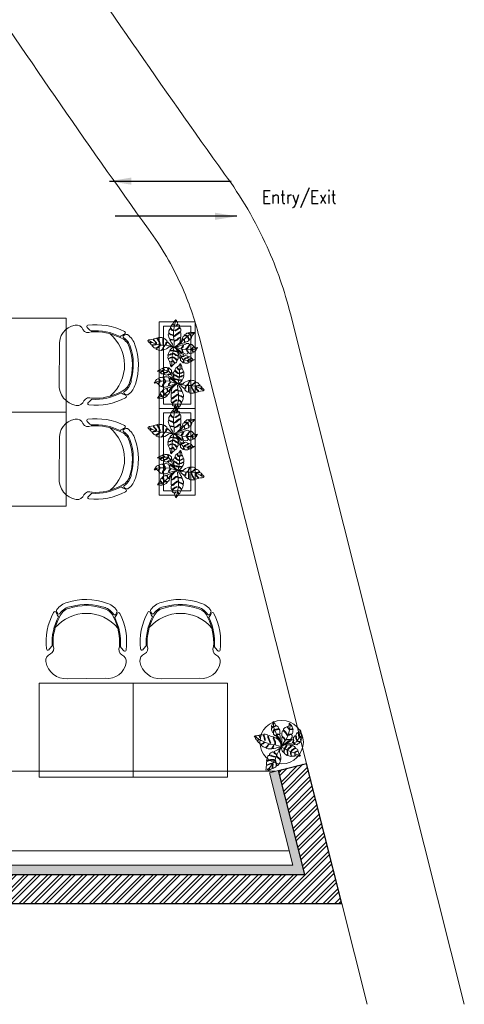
# Model space of a CAD drawing. Header units: millimetres. Extents: x 256680 to 410391, y -77299 to -22623.
# Tile 177 of 202: x 375391 to 378464, y -34256 to -27449. Entities that reach past the tile are written whole.
import ezdxf

# ---------------------------------------------------------------- set-up
doc = ezdxf.new("R2010")
doc.units = ezdxf.units.MM
doc.header["$LTSCALE"] = 2.5
for name, color, linetype, lineweight in [('ELEVATION 1', 143, 'Continuous', 18), ('ELEVATION 3', 23, 'Continuous', 13), ('FURNITURES', 30, 'Continuous', 15), ('HATCH LIGHT', 250, 'Continuous', 0), ('HATCH MEDIUM', 251, 'Continuous', 5), ('ROOM TEXT', 7, 'Continuous', 5), ('TREES', 55, 'Continuous', 5), ('WALL', 132, 'Continuous', 25)]:
    doc.layers.add(name, color=color, linetype=linetype, lineweight=lineweight)
doc.styles.add('MTEXT', font='romans.shx', dxfattribs={"width": 0.85})
doc.styles.get("Standard").update_dxf_attribs({"font": 'GOTHIC.TTF'})
doc.dimstyles.new('AJKD_30', dxfattribs={"dimscale": 30, "dimtxt": 2, "dimasz": 1, "dimexe": 0.8, "dimexo": 0.8, "dimgap": 0.5, "dimtad": 1, "dimdec": 0, "dimzin": 0, "dimdsep": 46, "dimtxsty": 'Standard', "dimblk": 'ARCHTICK', "dimcen": 0.125, "dimclrd": 251, "dimclre": 251, "dimclrt": 42, "dimadec": 0, "dimazin": 0, "dimtfac": 1, "dimtdec": 0, "dimtix": 1, "dimtmove": 0, "dimatfit": 3, "dimfxl": 1, "dimtolj": 1, "dimtzin": 0, "dimarcsym": 1})

# ---------------------------------------------------------------- blocks, each defined once
blk = doc.blocks.new('04P-CH~1')
blk.add_line((-0.6031, 0.6002), (-0.3259, 0.597))
for centre, radius, start, end in [((-0.6123, 0.4516), 0.1489, 86.45826, 170.84441), ((-0.3081, 0.4618), 0.1363, 9.13239, 97.50787), ((-0.7092, 0.4672), 0.0508, 170.84441, 251.00231), ((-0.2234, 0.474), 0.0508, 290.59406, 10.75195), ((-0.3026, 0.3344), 0.456, 173.92961, 208.62433), ((-0.7462, 0.3807), 0.01, 46.56635, 168.96112), ((-0.9103, 0.2073), 0.2488, 38.01323, 46.56635), ((-0.7491, 0.3792), 0.0464, 334.70337, 59.67207), ((-0.3125, 0.3391), 0.4025, 176.94568, 208.36885), ((-0.6165, 0.3348), 0.3954, 333.0732, 4.54266), ((-0.6164, 0.3348), 0.4025, 333.22752, 4.65068), ((-0.181, 0.3871), 0.0464, 121.92429, 206.89299), ((-0.6261, 0.3299), 0.456, 332.97204, 7.66676), ((-0.0151, 0.2198), 0.2488, 135.03001, 143.58313), ((-0.184, 0.3885), 0.01, 12.63524, 135.03001), ((-0.3123, 0.339), 0.3954, 177.0537, 208.52316), ((-0.465, 0.421), 0.2985, 220.6848, 320.38834), ((-0.5509, 0.0634), 0.1433, 143.88699, 158.53261), ((-0.5651, 0.1825), 0.1, 198.86575, 254.77146), ((-0.3595, 0.1854), 0.1, 286.8249, 342.73061), ((-0.3704, 0.0659), 0.1433, 23.06375, 37.70938), ((-0.6935, 0.1195), 0.01, 200.82595, 338.53261), ((-0.6722, 0.1012), 0.01, 162.69848, 217.18732), ((-0.5509, 0.0634), 0.1371, 154.57208, 162.69848), ((-0.5651, 0.1825), 0.1445, 217.18732, 254.77146), ((-0.6657, 0.118), 0.01, 32.6756, 154.57208), ((-0.5651, 0.1825), 0.1095, 212.6756, 265.19021), ((-0.4661, 0.4573), 0.3918, 251.35616, 290.2402), ((-0.5751, 0.0635), 0.01, 75.17077, 85.19021), ((-0.4624, 0.4792), 0.4208, 254.83048, 288.66311), ((-0.3595, 0.1854), 0.1095, 286.8249, 328.92077), ((-0.3595, 0.1854), 0.1445, 286.8249, 324.40904), ((-0.2571, 0.1237), 0.01, 27.02428, 148.92077), ((-0.3704, 0.0659), 0.1371, 18.89788, 27.02428), ((-0.2501, 0.1071), 0.01, 324.40904, 18.89788), ((-0.2294, 0.126), 0.01, 203.06375, 340.77041), ((-0.4661, 0.456), 0.435, 251.64897, 289.94739)]:
    blk.add_arc(centre, radius, start, end)
blk = doc.blocks.new('Table chair 1')
at = {"layer": 'FURNITURES'}
blk.add_lwpolyline([(-325, 325), (-325, -325), (325, -325), (325, 325)], close=True, dxfattribs=at)
at = {"layer": 'FURNITURES', "xscale": 946.5666576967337, "yscale": 946.5666576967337, "zscale": 946.5666576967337, "rotation": 180}
blk.add_blockref('04P-CH~1', (-439.7, 845.5), dxfattribs=at)
at = {"layer": 'FURNITURES', "xscale": -946.5666576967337, "yscale": 946.5666576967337, "zscale": 946.5666576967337}
blk.add_blockref('04P-CH~1', (-439.7, -850), dxfattribs=at)
blk = doc.blocks.new('BİTKİ')
for p, q in [((10473, 11263.8), (10478.4, 11267.5)), ((10478.4, 11267.5), (10482.5, 11270.6)), ((10455.8, 11251.4), (10459.5, 11253.9)), ((10459.5, 11253.9), (10465.7, 11257.6)), ((10465.7, 11257.6), (10469.1, 11260.2)), ((10469.1, 11260.2), (10473, 11263.8))]:
    blk.add_line(p, q)
for points in [[(10446.9, 11291.8), (10449.4, 11291), (10451.7, 11290.2), (10455.1, 11288.9), (10456.3, 11288.4), (10456.6, 11285.7), (10456.3, 11284.3), (10456.8, 11283.6), (10457.2, 11284.3), (10457.6, 11285.7), (10457.4, 11287.1), (10458, 11287.9), (10459.5, 11287.3), (10460.5, 11286), (10462.9, 11283.4), (10462.7, 11282.2), (10461.7, 11280.3), (10460.4, 11278.9), (10460.4, 11278.2), (10461.1, 11278.7), (10463, 11280.4), (10464, 11281.6), (10464.4, 11280.9), (10464.5, 11279.4), (10464.6, 11277.2), (10464.8, 11274.9), (10463.1, 11273.3), (10460.9, 11272.5), (10459.8, 11271.4), (10460.8, 11271.7), (10462.2, 11272.4), (10462.9, 11271.9), (10462.4, 11270.8), (10460.3, 11267.2), (10456.6, 11261.4), (10454.6, 11258.4), (10454.8, 11262.8), (10455, 11267.7), (10453.7, 11271.9), (10455.1, 11273.6), (10456.8, 11272.9), (10458.3, 11270.6), (10458.8, 11270.8), (10458, 11272.7), (10456.4, 11274.2), (10454.5, 11274.5), (10453, 11275.1), (10451.9, 11277), (10451, 11279.2), (10452.8, 11280.1), (10455.4, 11278.7), (10458.4, 11277.8), (10459.5, 11278.1), (10457.6, 11278.9), (10455.4, 11279.7), (10453.7, 11280.8), (10451.9, 11281), (10450.4, 11281), (10449.4, 11282.8), (10448.8, 11284.7), (10448.5, 11285.9), (10450.5, 11285.8), (10453.4, 11284.2), (10455.2, 11283.9), (10454.3, 11284.8), (10451.4, 11286.2), (10450.1, 11286.7), (10448.5, 11286.9), (10449.2, 11288.6), (10449.5, 11289.4)], [(10483.2, 11271.2), (10483.1, 11270.1), (10482.9, 11269.1), (10481.8, 11267.7), (10480.6, 11266), (10479.7, 11264.6), (10478.6, 11264.2), (10477.5, 11264.8), (10476, 11265.4), (10475.5, 11265), (10476.7, 11264.6), (10478, 11263.9), (10478.8, 11263.1), (10478.8, 11262.4), (10478.2, 11261.2), (10477.7, 11260), (10477.2, 11259.1), (10475.7, 11258.6), (10473.7, 11259.6), (10472, 11260.4), (10470.6, 11261.1), (10470.4, 11260.3), (10472.5, 11259.3), (10474.6, 11258.5), (10475.9, 11258), (10476.6, 11257.7), (10476.5, 11257.3), (10475.2, 11255.9), (10474, 11254.8), (10472.9, 11253.7), (10471.2, 11254.7), (10469.1, 11255.9), (10467.1, 11256.6), (10466.1, 11257.2), (10465.4, 11257.1), (10465.8, 11256.5), (10467.7, 11255.6), (10469.6, 11255), (10471, 11254.1), (10471.9, 11252.8), (10471.1, 11252.4), (10469.7, 11252), (10468.2, 11251.2), (10466.1, 11250.6), (10464.1, 11251.8), (10462.2, 11253.6), (10460.7, 11254.2), (10461, 11253.5), (10462, 11252.7), (10463.5, 11251.7), (10464.3, 11251), (10465.1, 11250.6), (10464.8, 11250.2), (10463.6, 11250), (10461.8, 11249.9), (10460.2, 11250.2), (10458.2, 11250.3), (10456.1, 11250.7), (10455.5, 11252.5), (10455.4, 11254.5), (10455.1, 11256), (10455.4, 11257.4), (10456.4, 11259.1), (10457.5, 11259.9), (10458.2, 11258.9), (10458.9, 11257), (10459.4, 11255.8), (10460, 11255.2), (10460.7, 11256.1), (10460.2, 11257.4), (10458.4, 11259.9), (10457.8, 11261.2), (10457.8, 11262.1), (10458.6, 11263.4), (10459.8, 11264.9), (10460.6, 11265.8), (10461.9, 11265.8), (10462.6, 11264.1), (10462.9, 11261.1), (10463.3, 11259), (10464.3, 11257.9), (10465, 11258), (10464.2, 11259.7), (10463.9, 11261.7), (10463.7, 11263.6), (10463, 11265.6), (10462.5, 11267), (10462.9, 11268), (10464, 11269.3), (10465.2, 11270.1), (10467.8, 11270.6), (10467.6, 11268.8), (10467.8, 11265.1), (10468.3, 11263.2), (10468.7, 11262.1), (10469.4, 11261.4), (10469.7, 11262.3), (10468.9, 11263.9), (10468.6, 11266.4), (10468.9, 11268.3), (10469.1, 11270.6), (10470.2, 11271.6), (10471.7, 11272), (10472.8, 11272.1), (10474, 11271.6), (10473.8, 11269.2), (10473.4, 11267.1), (10473.5, 11265.6), (10474.3, 11265.8), (10474.4, 11267.4), (10474.6, 11268.9), (10474.6, 11271.1), (10475.2, 11271.5), (10476.2, 11271.3), (10478.6, 11270.7), (10480.7, 11271), (10482.6, 11271.2)], [(10449.5, 11254.1), (10444.6, 11254.9), (10442.2, 11254.1), (10437.8, 11252.6), (10436.7, 11252.8), (10436, 11253.3), (10435.1, 11254.4), (10434.3, 11254.3), (10435.3, 11252.9), (10435.7, 11251.9), (10434.6, 11251.6), (10433.3, 11251.3), (10431.6, 11250.7), (10429.8, 11251.5), (10428.7, 11252.8), (10427.3, 11254.5), (10425.9, 11255.2), (10426, 11254.1), (10427.1, 11253.3), (10428.5, 11251.8), (10429, 11250.8), (10428.1, 11250.6), (10425.7, 11251.2), (10423.2, 11251.6), (10422.1, 11252.6), (10421.7, 11254.7), (10421.1, 11256.9), (10420.6, 11256), (10421, 11254.6), (10420.4, 11253.3), (10418.6, 11254.5), (10417, 11256.5), (10415.6, 11258.4), (10414.1, 11260.2), (10417.9, 11261), (10419.6, 11260.6), (10420.7, 11260.9), (10421.5, 11259.8), (10421.3, 11258.2), (10422, 11257.3), (10422.1, 11258.7), (10422.3, 11260.4), (10421.9, 11261.3), (10423.3, 11262.1), (10425.2, 11262.8), (10427.5, 11262.8), (10427.7, 11260.3), (10426.8, 11258.1), (10426.1, 11256.5), (10426.8, 11256.1), (10427.6, 11257.6), (10428.5, 11259.3), (10428.9, 11261.4), (10429.4, 11262.5), (10431.1, 11262.6), (10433.2, 11261.8), (10434.3, 11261), (10436.1, 11260.4), (10436.2, 11258.9), (10434.9, 11256.9), (10434.3, 11255.8), (10434.9, 11255.5), (10435.3, 11256.5), (10436.8, 11258.5), (10437.3, 11259.5), (10440.5, 11257.9), (10443.9, 11256.3), (10447.7, 11255)], [(10419.2, 11222.4), (10420.4, 11222.5), (10421.9, 11222.6), (10423.5, 11222.5), (10425.3, 11222.6), (10426.7, 11222.6), (10427.4, 11223.6), (10427.7, 11224.9), (10427.4, 11226.7), (10428.1, 11226.5), (10428.4, 11225), (10427.7, 11223.3), (10428.4, 11222.8), (10429.5, 11222.9), (10431.6, 11223.5), (10433.4, 11223.9), (10435.3, 11224.7), (10435.7, 11226.5), (10436.1, 11228.3), (10435.9, 11230), (10435.6, 11231.4), (10436.3, 11231.9), (10436.7, 11230.1), (10436.9, 11228.6), (10436.7, 11226.9), (10436.6, 11225.9), (10436.8, 11225), (10438, 11225.4), (10441, 11226.4), (10442.7, 11227.6), (10443.9, 11228.9), (10443.6, 11231.9), (10442.4, 11234), (10441.7, 11236.3), (10442.5, 11237.1), (10442.8, 11235.1), (10444, 11233.2), (10444.5, 11231.3), (10444.9, 11229.9), (10445.6, 11229.5), (10446.7, 11230.2), (10447.9, 11231.7), (10449, 11233.7), (10450.5, 11236.2), (10449.9, 11238), (10448.3, 11240.5), (10446.8, 11242.5), (10448.1, 11242.2), (10449.8, 11239.7), (10450.3, 11238.7), (10450.6, 11238.1), (10451.2, 11238.2), (10452, 11240.1), (10452.8, 11242.8), (10453.3, 11244.4), (10453.7, 11246.4), (10454.2, 11247.8), (10455.9, 11250.7), (10453.6, 11251.8), (10450.6, 11253.3), (10448.4, 11253.6), (10446.2, 11253.4), (10444.2, 11253.8), (10441.8, 11252.8), (10439.7, 11251.4), (10436.6, 11249.4), (10437, 11248.6), (10438.8, 11247.7), (10441, 11247.7), (10443.3, 11247.5), (10445.5, 11246.8), (10447, 11245.7), (10446.9, 11245.1), (10446.1, 11244.8), (10444.2, 11246.3), (10441.6, 11246.4), (10439.9, 11246.5), (10437.2, 11247.3), (10435.5, 11248.4), (10433.7, 11246.7), (10431.9, 11245.1), (10430, 11243.5), (10430.2, 11242.6), (10431.4, 11241.9), (10435, 11241.1), (10437.3, 11240.8), (10439.2, 11240.6), (10441.9, 11239.9), (10441.8, 11238.9), (10438.9, 11239.3), (10435.7, 11239.9), (10432.2, 11240.1), (10430.4, 11241), (10429.1, 11242.1), (10428, 11241.9), (10426.1, 11240.1), (10425.2, 11239.3), (10424.3, 11237.7), (10424.5, 11236.9), (10426.2, 11236.9), (10428.5, 11236.1), (10431.6, 11235.5), (10433.3, 11234.7), (10434.2, 11234.1), (10433.7, 11233.6), (10432.1, 11234.1), (10429.6, 11234.8), (10426.9, 11235.5), (10424.7, 11235.5), (10422.9, 11234.4), (10422.5, 11233.4), (10422.4, 11231.7), (10423, 11230.2), (10425.7, 11229.7), (10426.1, 11228.6), (10424.6, 11229.1), (10423, 11229.3), (10421.9, 11229.3), (10421.5, 11227.9), (10420.7, 11226.2), (10420.4, 11225), (10419.3, 11223.8)], [(10477.8, 11211.6), (10478.2, 11213.1), (10478.4, 11214.2), (10478.3, 11215.5), (10477.3, 11216.5), (10476, 11217.8), (10476.5, 11218.2), (10477.6, 11217.3), (10478.4, 11217.2), (10478.6, 11217.7), (10478.6, 11219.3), (10478.7, 11220.6), (10478.3, 11221.6), (10476.6, 11223), (10474.2, 11224.8), (10472.9, 11225.8), (10472.9, 11226.4), (10473.8, 11226.1), (10476.2, 11224.5), (10478.3, 11222.5), (10479.1, 11222.8), (10479.1, 11224.7), (10479.3, 11226.1), (10479.3, 11227.4), (10478.9, 11228.7), (10477.6, 11229.9), (10474.8, 11231), (10472.4, 11231.6), (10469.7, 11232.1), (10469, 11232.8), (10469.8, 11233), (10471.2, 11232.6), (10473.5, 11232.2), (10476.5, 11231.8), (10478.1, 11230.9), (10478.8, 11232.2), (10477.7, 11234.7), (10477.2, 11235.8), (10476.2, 11237), (10474.3, 11239.6), (10471.4, 11239.3), (10469.5, 11238.5), (10466.8, 11237.8), (10465.3, 11238), (10464.3, 11238.3), (10465.1, 11238.6), (10466.8, 11238.5), (10469, 11239.4), (10471.6, 11240.2), (10472.6, 11240.8), (10472, 11241.4), (10469.4, 11242.9), (10466.4, 11244.2), (10464.1, 11244.8), (10461.5, 11244.8), (10460.2, 11245.8), (10456.5, 11250.1), (10456.7, 11246.9), (10456.5, 11243.9), (10456.5, 11238.1), (10456.8, 11237.9), (10458.7, 11237.8), (10461.7, 11239.1), (10463.2, 11238.7), (10462.1, 11238.2), (10459.4, 11236.6), (10456.6, 11236.4), (10455.8, 11235.6), (10455.7, 11235.5), (10455.7, 11234.9), (10455.8, 11232.4), (10455.9, 11230.5), (10456.3, 11229.2), (10457.6, 11229.1), (10459.3, 11230.7), (10461.3, 11232.4), (10463.9, 11234.6), (10465.2, 11235.5), (10465, 11234.9), (10463.5, 11232.8), (10460.7, 11230.3), (10457.9, 11228), (10457.2, 11226.9), (10457.9, 11225.4), (10460, 11223.2), (10461.4, 11221.4), (10462.9, 11220.3), (10463.8, 11222.3), (10464.8, 11226.4), (10466.5, 11229.3), (10467.6, 11231.3), (10468.1, 11230.7), (10466.8, 11228.7), (10465.9, 11226.3), (10465.3, 11223.4), (10464.4, 11221), (10464.8, 11219.3), (10466.6, 11218.1), (10468.7, 11216.8), (10469.8, 11219.2), (10469.9, 11221.7), (10470.6, 11224.7), (10471.6, 11226), (10471.2, 11224), (10470.5, 11220.8), (10470.4, 11217.9), (10469.8, 11216.4), (10472.2, 11214.6), (10474.2, 11213), (10475.5, 11212), (10476.5, 11211.9)]]:
    blk.add_lwpolyline(points, close=True)
for points in [[(10455.7, 11261.5), (10457.4, 11266.1), (10459.6, 11271.7), (10460.7, 11276.9), (10458.7, 11280.8), (10455, 11285.3), (10451.1, 11289.1)], [(10454.6, 11252), (10452.2, 11254), (10449.9, 11255.8), (10447.4, 11257.4), (10444.6, 11258.7), (10442.9, 11259.6), (10443, 11260.4), (10444.9, 11261.5), (10446.8, 11261.7), (10448.7, 11261.4), (10448.8, 11262.4), (10447.2, 11262.7), (10444.9, 11262.8), (10442.7, 11261.5), (10440.3, 11261), (10438.6, 11262.1), (10436.7, 11263.2), (10435.2, 11264.5), (10434.1, 11266.1), (10434.8, 11267.3), (10438.4, 11268.5), (10441.3, 11268.6), (10444, 11268.5), (10443.8, 11269.6), (10441.7, 11269.8), (10439.2, 11269.7), (10435.8, 11268.8), (10433.5, 11268.2), (10432.3, 11269), (10431.9, 11270.8), (10431.9, 11272.4), (10432.1, 11274.8), (10434.3, 11275.6), (10436.8, 11275.6), (10437.7, 11276.4), (10436.6, 11276.7), (10434.4, 11276.2), (10432.6, 11275.7), (10432.2, 11276.2), (10432.4, 11278.4), (10430.6, 11280), (10428.9, 11281.3), (10430.9, 11281.8), (10433.2, 11282.3), (10436.1, 11282.7), (10438.4, 11282.2), (10439.1, 11281.1), (10438.1, 11278.6), (10437.7, 11277.1), (10438.7, 11277.1), (10439.5, 11279.2), (10440.1, 11280.8), (10440.5, 11281.9), (10442.4, 11280.5), (10444.2, 11279.2), (10445.7, 11277.9), (10445.6, 11276.4), (10444.4, 11273.2), (10444.4, 11271.7), (10445, 11270.7), (10445.3, 11271.9), (10445.4, 11273.4), (10446.5, 11275.4), (10448.4, 11275.9), (10450.4, 11274.3), (10451.4, 11272.5), (10452.4, 11270.4), (10451.7, 11269.1), (10450.1, 11266.2), (10449, 11264.4), (10449.8, 11264.7), (10451, 11266), (10452.4, 11268), (10453.1, 11268.1), (10453.3, 11267.1), (10453.5, 11264.9), (10453.6, 11262.5), (10454.6, 11252)], [(10454, 11253.4), (10451.3, 11258.7), (10448.3, 11265), (10444.3, 11270.3), (10440.1, 11274.6), (10436.1, 11278.6), (10433.1, 11280.4), (10430.4, 11281)], [(10444.4, 11255.6), (10436, 11254.5), (10431.3, 11255.3), (10424.9, 11255.6), (10420.4, 11257.4), (10415.5, 11259.8)], [(10453.1, 11249.9), (10448, 11244.6), (10443, 11238.5), (10438.2, 11234), (10430.8, 11228.7), (10423.6, 11224.7), (10421, 11223.7)], [(10457.1, 11247.7), (10463.6, 11238.2), (10468.2, 11233.3), (10471.7, 11227.6), (10475.3, 11219.1), (10476.2, 11213.7)]]:
    blk.add_lwpolyline(points)
for radius, start, end in [(19.2, 79.7288, 80.5286), (14, 128.4633, 135.7724), (14, 111.8281, 114.76), (14, 70.3301, 73.5895), (19.2, 299.1766, 301.4938)]:
    blk.add_arc((10455.1, 11251.8), radius, start, end)
blk = doc.blocks.new('dszv')
at = {"layer": 'HATCH MEDIUM'}
for points in [[(0, 0), (600, 0), (600, 250), (0, 250)], [(30, 30), (570, 30), (570, 220), (30, 220)]]:
    blk.add_lwpolyline(points, close=True, dxfattribs=at)
at = {"layer": 'HATCH MEDIUM', "xscale": 4.078189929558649, "yscale": 4.078189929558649, "zscale": 4.078189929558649}
for p, rotation in [((-62291.1, -4545.8), 317.1559511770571), ((62893.9, 4778.5), 137.1559511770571)]:
    blk.add_blockref('BİTKİ', p, dxfattribs=dict(at, rotation=rotation))
blk = doc.blocks.new('_ArchTick')
at = {"color": 0, "linetype": 'ByBlock', "const_width": 0.15}
blk.add_lwpolyline([(-0.5, -0.5), (0.5, 0.5)], dxfattribs=at)
blk = doc.blocks.new('sdfvx')
at = {"layer": 'TREES'}
for p, q in [((2.9, 3.2), (23.7, -7.5)), ((23.7, -7.5), (56.9, -26.3)), ((56.9, -26.3), (77.7, -35.4)), ((77.7, -35.4), (104.4, -43.9)), ((104.4, -43.9), (135.7, -59.1)), ((135.7, -59.1), (160.2, -69.7))]:
    blk.add_line(p, q, dxfattribs=at)
for points in [[(-1.3, 38.9), (-10.2, 63.8), (-20.1, 72.7), (-38.5, 89.1), (-41, 94.8), (-40, 99.2), (-37.3, 106.3), (-39.7, 109.6), (-43.8, 101.4), (-47.3, 97), (-51.7, 101.3), (-56.3, 106.6), (-63.8, 112.6), (-64.3, 123), (-61.4, 131.8), (-57.4, 142.4), (-57.9, 150.7), (-62.5, 147.3), (-63.1, 140.3), (-66.7, 129.6), (-69.9, 124.7), (-73, 128.9), (-76.7, 141), (-81.1, 153.7), (-79.6, 161.3), (-71, 168.8), (-62.4, 177.1), (-67.7, 177.4), (-73.1, 171.6), (-80.7, 171), (-79.9, 182.5), (-74.7, 195), (-69.7, 206.8), (-65.6, 218.2), (-52.1, 202.6), (-49.2, 193.9), (-45.2, 189.6), (-48.3, 182.9), (-55.8, 179.5), (-58.2, 174.4), (-51.6, 177.2), (-43.2, 180.6), (-40.1, 184.7), (-32.8, 180.7), (-24.7, 173.7), (-18.8, 162.9), (-29.3, 155.8), (-42, 154.3), (-50.9, 153), (-51.1, 148.9), (-42.3, 149.3), (-31.9, 149.5), (-21.4, 153), (-15.1, 153.7), (-10, 145.9), (-8.3, 134.5), (-9.4, 127.2), (-7.5, 117.4), (-13.9, 112.9), (-26.6, 113.9), (-32.9, 113.6), (-33, 110.2), (-27.1, 110.6), (-14, 109.2), (-8.2, 109.6), (-7.2, 90.4), (-5.9, 70.7), (-1.8, 49.8)], [(-226.4, 96.3), (-222.5, 90.6), (-218.1, 84.3), (-214.3, 76.7), (-209.3, 68.5), (-205.8, 62.3), (-199.3, 61.8), (-192.5, 63.4), (-185, 69.4), (-184.2, 65.8), (-190.2, 60.5), (-199.7, 59.2), (-200.3, 54.9), (-197, 50), (-189, 41.8), (-182.1, 34.7), (-173.8, 27.7), (-164.1, 30.8), (-154.9, 33.8), (-148, 39), (-141.9, 44.3), (-137.8, 41.9), (-144.9, 35.5), (-151.8, 30.7), (-159.8, 27.1), (-164.9, 25.1), (-168.4, 22.1), (-163.4, 17.4), (-150.9, 6.4), (-141, 1.5), (-132.1, -0.7), (-118.9, 8.4), (-112.5, 19.4), (-103.6, 28.7), (-97.7, 26.9), (-106.5, 20.7), (-112, 10.1), (-119.2, 2.7), (-124.9, -2.6), (-124.6, -7.1), (-118.5, -10.1), (-108.5, -11.6), (-96.6, -11.5), (-81.3, -12), (-74.5, -4.6), (-66.8, 9.3), (-62, 21.4), (-59.9, 14.5), (-66.7, 0.5), (-70.1, -4.8), (-71.8, -7.6), (-70, -10.1), (-59.2, -8.5), (-44.6, -5.3), (-36.4, -3.4), (-25.8, -0.1), (-18.2, 1), (-0.1, 1), (-1.3, 14.4), (-2.3, 32.1), (-6.4, 42.9), (-13, 52.6), (-16.8, 62.8), (-27.5, 71), (-39.3, 77.5), (-56.6, 86.2), (-59.3, 82.6), (-58.7, 71.5), (-53.1, 61.5), (-47.6, 50.5), (-45.4, 38.3), (-46.3, 28.8), (-49.6, 27.5), (-52.7, 30.6), (-50.9, 43.1), (-57.1, 55.4), (-61.2, 63.5), (-64.8, 78.1), (-64.2, 88.6), (-76.4, 92.5), (-88.6, 96.5), (-100.7, 101.3), (-104.7, 97.9), (-104.8, 90.9), (-99.2, 72), (-94.2, 60.8), (-90.2, 51.4), (-86.5, 37.2), (-91.3, 34.8), (-97.1, 49.7), (-102.7, 65.5), (-110.9, 82.1), (-111.5, 93.2), (-109.9, 101.8), (-113.6, 106.3), (-126.6, 110.8), (-132.6, 112.5), (-142.2, 112.6), (-145.3, 109.5), (-141.2, 101.4), (-139, 88.8), (-133.4, 73), (-132.6, 63.2), (-133.4, 57.6), (-136.8, 58.5), (-138.6, 67.1), (-142, 80.4), (-145.6, 95), (-151.7, 105.1), (-161.5, 110.5), (-166.9, 109.5), (-174.9, 105.8), (-180.3, 99.1), (-175.7, 85.2), (-179.4, 80.5), (-180.9, 88.6), (-184.6, 96.6), (-187.4, 101.9), (-194.7, 99.9), (-204.5, 99.1), (-210.9, 97.3), (-219.5, 99)], [(165.3, 149.4), (168, 135.7), (170.3, 123.2), (173.6, 104), (174.2, 97.3), (162.8, 88.9), (155.4, 86.4), (153.3, 82.6), (157.9, 82.5), (165.2, 84.5), (171.4, 88.6), (176.4, 87.9), (177.7, 79.6), (174, 71.6), (168.5, 54.1), (162.5, 51.5), (150.8, 51.1), (141, 53.5), (137.8, 52), (142, 49.8), (155.1, 45.4), (163, 44.3), (161, 40.6), (154.2, 36), (144.2, 29.8), (134.1, 22.7), (122.5, 26.3), (113, 34.8), (105.2, 36.9), (109.2, 32.8), (116.2, 28.3), (115.5, 23.8), (108.8, 23.2), (87.1, 23.3), (50.4, 25.6), (31.9, 26.7), (52.7, 37.4), (75.6, 49.3), (91.7, 66.2), (103.1, 64), (104.3, 54.8), (97.8, 41.5), (99.6, 39.8), (106.4, 48.4), (109, 59.7), (105.8, 69.2), (104.5, 77.5), (110, 87.8), (118, 97.8), (126.8, 91.5), (127.1, 76.3), (130.8, 60.1), (135.3, 55.9), (133.8, 66.7), (132, 78.6), (132.6, 89.7), (128.7, 98.3), (124.6, 105), (130.5, 114.2), (137.8, 122.3), (142.4, 126.7), (147.2, 117.4), (147.2, 99.7), (150.4, 90.6), (152.3, 96.9), (151.2, 113.8), (150.3, 121.5), (146.8, 129.1), (156.6, 130.2), (161.3, 131.1)], [(165.1, -71.2), (159.6, -74.1), (154.6, -75.3), (145.4, -74.3), (134.4, -73), (125.4, -72.4), (121.2, -68.6), (120.5, -61.7), (119.5, -53.5), (116.4, -52.4), (117.8, -58.4), (118, -66.2), (116.4, -72.4), (113.3, -73.9), (106.1, -74.4), (99.3, -75.4), (93.8, -75.2), (87.5, -69.5), (86.7, -57.8), (86.1, -48.1), (85.7, -40), (81.7, -40.7), (82.2, -53), (84, -64.8), (85.6, -72.1), (86, -76), (83.9, -76.7), (74, -74.3), (65.6, -71.8), (57.6, -69.4), (58.1, -59.2), (57.7, -46.3), (56.1, -35.4), (56.3, -29.3), (53.9, -26.1), (52.1, -29.7), (53, -40.8), (55.2, -50.7), (54.8, -59.7), (51.1, -67.5), (47, -64.7), (41.7, -59.4), (33.7, -54.4), (25.8, -46.5), (26, -34.3), (29.2, -20.6), (28.5, -12.1), (25.8, -15.3), (24.9, -21.9), (24.1, -31.8), (23, -37.1), (23.3, -41.6), (20.5, -41.2), (16.6, -36.5), (11.4, -28), (8.7, -20.2), (4, -10.5), (0, 0), (6.9, 7.7), (15.7, 13.2), (22, 18.4), (29.3, 20.6), (39.7, 20.7), (46, 17.5), (43.2, 11.8), (36.5, 3.4), (32.2, -2.1), (31.3, -6.4), (37.3, -7.3), (41.9, -1.5), (48.6, 13.3), (52.7, 19.4), (56.9, 21.7), (65.2, 21.5), (75, 20.1), (81.5, 18.5), (84.9, 12.6), (78.6, 5.1), (66, -4.3), (57.2, -11.8), (54.6, -18.8), (56.7, -22), (62.7, -14.2), (71.1, -7.3), (79.6, -1.5), (86.6, 6.9), (92, 13.2), (97.6, 14), (106.7, 12), (113.3, 8.8), (122.3, -2.1), (113.4, -6), (97.1, -16.5), (89.3, -23.5), (85.4, -28.4), (84.1, -33.3), (89, -32.7), (94.3, -24.8), (105.1, -16.7), (114.6, -13.3), (125.3, -8), (133, -10.7), (138.6, -16.4), (142.1, -21.4), (143.2, -27.9), (131.4, -33), (120.9, -37), (114.1, -41.5), (116.9, -44.5), (124.5, -40.7), (132, -37.9), (142.5, -32.1), (145.8, -33.8), (147.3, -38.9), (151, -51.6), (157.4, -60.3), (163.3, -68.5)], [(-123.3, -201.7), (-115.2, -199.8), (-109.7, -197.5), (-103.9, -193.6), (-101.9, -186.6), (-99.6, -177.6), (-96.6, -178.6), (-97.7, -186.2), (-96.2, -190.1), (-93, -189.5), (-86.1, -185.3), (-79.5, -182.6), (-75.7, -177.9), (-74, -166.3), (-71.8, -151), (-70.6, -142.4), (-67.8, -140.7), (-66.9, -145.5), (-68.2, -160.6), (-71.6, -175.8), (-68.4, -178.3), (-59.5, -173.5), (-52.9, -170.8), (-46.7, -167.6), (-41.8, -162.6), (-39.4, -153.1), (-41.9, -137.7), (-45.2, -124.7), (-50, -111.1), (-48.8, -106), (-45.6, -109.1), (-43.5, -116.7), (-39.5, -128.1), (-33.8, -143), (-33.6, -152.9), (-25.7, -152.5), (-17.5, -141.2), (-13.6, -136), (-10.4, -128.2), (-3.8, -112.8), (-12.3, -100), (-21, -93.4), (-31.4, -83.1), (-34.5, -75.4), (-35.3, -70.1), (-32.1, -73.1), (-28, -81), (-18.3, -89.1), (-7.8, -99), (-2.4, -101.8), (-1.3, -97.3), (-1.1, -81.2), (-2.8, -64.4), (-6.2, -52), (-12.8, -40.1), (-11.6, -31.5), (-1.8, -3.3), (-15.6, -12.7), (-30.1, -19.5), (-56.8, -34.4), (-57, -36.5), (-52.4, -45.6), (-38.5, -56.1), (-36.4, -63.7), (-41.7, -60.3), (-56.4, -51.8), (-64.2, -39.6), (-70.3, -38.2), (-71, -37.8), (-73.4, -39.2), (-84.9, -46.4), (-93.4, -51.9), (-98.3, -56.9), (-95.6, -63), (-83.6, -66.8), (-70.3, -71.8), (-53.5, -77.8), (-46.3, -81.5), (-49.5, -82.1), (-63.3, -80.6), (-81.6, -74.3), (-99.8, -67.6), (-106.5, -67.1), (-111.7, -74.2), (-116.5, -89.6), (-120.7, -100.9), (-122.1, -110.6), (-110.6, -109.6), (-88.9, -103.4), (-71.2, -103.3), (-59.3, -103.5), (-60.4, -107.5), (-73.3, -106.7), (-86.6, -108.9), (-101.8, -113.5), (-115.1, -115.7), (-121.6, -121.5), (-122.8, -133.3), (-123.1, -146.2), (-109.4, -145.1), (-97.1, -139.1), (-81.9, -134.5), (-73.3, -135.7), (-83.6, -138.9), (-99.9, -143.8), (-113.4, -151.2), (-121.9, -152.6), (-124.2, -168.4), (-126.1, -181.6), (-127.3, -190.3), (-125.5, -195.2)]]:
    blk.add_lwpolyline(points, close=True, dxfattribs=at)
for points in [[(-7.7, 66.8), (-34.5, 102.6), (-43.2, 125.8), (-58.3, 156.2), (-62.1, 181.6), (-63.4, 210.4)], [(2.2, 10.2), (5, 26.5), (7.7, 41.8), (8.4, 57.4), (7.3, 73.8), (6.7, 84), (10.9, 85.4), (20.8, 79.9), (26.7, 71.5), (30.3, 61.8), (35.2, 64.2), (32.3, 72.2), (26.8, 83.1), (15.1, 89.8), (6.3, 99.2), (6.9, 110.2), (7.1, 121.9), (9.1, 132.2), (13.9, 141.1), (21, 141.1), (36.3, 127.8), (44, 114.5), (50.8, 101.9), (54.9, 105.9), (50.8, 116.1), (43.8, 127.2), (30.5, 140.8), (22.2, 149.5), (22.3, 157.1), (29.8, 163.6), (36.9, 167.7), (48.9, 173), (57.9, 165.2), (64.3, 153.6), (70.6, 151.7), (68.9, 157.5), (61, 166.2), (54, 173.3), (55.4, 176.1), (65.7, 181.2), (68.5, 193.5), (70.1, 204.9), (77.6, 196.7), (85.9, 187.4), (95.3, 175.5), (99.2, 163.8), (95.7, 157.2), (81.7, 155.2), (73.9, 153.2), (76.3, 148.9), (88.2, 150.7), (97, 152), (103.2, 153.1), (101.4, 140.7), (100.2, 128.7), (98.3, 118.9), (91.2, 115.3), (73.5, 112.3), (66.4, 108.3), (63.1, 103.2), (69.4, 104.8), (77, 108.3), (88.7, 108.6), (96.2, 101), (93.8, 87.6), (88.4, 78.3), (81.4, 68.2), (73.3, 68.3), (56, 67.8), (45, 68.4), (48.1, 65.4), (57.4, 63), (70.4, 62.2), (72.5, 59.3), (68.4, 55.4), (58.9, 49.1), (48.3, 42.1), (2.2, 10.2)], [(7.1, 16.6), (24.6, 42.9), (45.7, 73.3), (59.9, 105.2), (68.8, 135.8), (76.5, 164.5), (77.1, 183.1), (72.5, 197)], [(-11.4, 11.4), (-48.8, 21.2), (-90, 28.5), (-123.3, 39), (-167.1, 59.3), (-204.3, 81.9), (-215.3, 91.4)], [(49, 29.8), (74.4, 33.8), (106, 38.8), (132.5, 47.2), (145.5, 66.6), (156.7, 95.3), (163.7, 123.1)], [(-10.9, -12.4), (-38, -67.1), (-48.5, -100.9), (-65.4, -131.7), (-95.4, -170.4), (-117.8, -189)]]:
    blk.add_lwpolyline(points, dxfattribs=at)
for radius, start, end in [(74.1, 67.95601, 75.26504), (74.1, 51.32077, 54.25267), (74.1, 9.82277, 13.08212), (101.6, 19.22151, 20.02126), (101.6, 238.66923, 240.98647)]:
    blk.add_arc((2.6, 7.3), radius, start, end, dxfattribs=at)

msp = doc.modelspace()

# ---------------------------------------------------------------- hatches: boundary and pattern name
at = {"layer": 'HATCH LIGHT', "true_color": 0x636466}
h = msp.add_hatch(dxfattribs=at)
h.set_pattern_fill('ANSI32', color=251, scale=6)
h.set_pattern_definition([(45, (300231.21, -46725.026), (-40.411153, 40.411153), []), (45, (300258.15, -46725.026), (-40.411153, 40.411153), [])])
h.paths.add_polyline_path([(377374.1, -32590), (377180.1, -32638.8), (377361.6, -33359.7), (364809, -33359.6, -0.000263), (364794.5, -33559.6), (377618.3, -33559.7)])
h.paths.add_polyline_path([(365222.9, -25157.1), (365022.9, -25157.1, -0.011972), (364541.6, -34256), (364742.2, -34256, 0.01196)])
h.paths.add_polyline_path([(365206.6, -25697.6), (374885.5, -26046.6, 0.003501), (375379.6, -26800.6), (375547.2, -26691.5), (374997.1, -25850.5), (365212.8, -25497.7, -0.000262)])
h = msp.add_hatch(dxfattribs=at)
h.set_pattern_fill('ANSI36', color=251, scale=7)
h.set_pattern_definition([(45, (300231.21, -46725.026), (11.786586, 43.2174826), [55.5625, -11.1125, 0, -11.1125])])
h.paths.add_polyline_path([(377361.6, -33359.7), (377180.1, -32638.8), (377117.1, -32654.7), (377278.3, -33294.7), (365072, -33294.6), (365079.2, -31044.7), (364961.8, -31044.7, -0.003045), (364809, -33359.6)])

# ---------------------------------------------------------------- linework, layer by layer
at = {"layer": 'ELEVATION 1'}
msp.add_lwpolyline([(365079.2, -31044.7), (365072, -33294.6), (377278.3, -33294.7), (377117.1, -32654.7), (377180.1, -32638.8)], dxfattribs=at)
at = {"layer": 'ELEVATION 3'}
msp.add_circle((377201.3, -32443.1), 150, dxfattribs=at)
at = {"layer": 'FURNITURES'}
msp.add_line((365074.1, -32644.6), (377156.8, -32644.7), dxfattribs=at)
for points in [[(376176.1, -32685.6), (376176.1, -32035.6), (375526.1, -32035.5), (375526.1, -32685.5)], [(376826.1, -32685.6), (376826.1, -32035.6), (376176.1, -32035.6), (376176.1, -32685.6)]]:
    msp.add_lwpolyline(points, close=True, dxfattribs=at)
msp.add_lwpolyline([(365072.3, -33194.6), (377253.1, -33194.7)], dxfattribs=at)
at = {"layer": 'HATCH MEDIUM', "flags": 128}
for points in [[(377261.5, -29481.3, 0.044115), (377100.7, -29019.3, 0.052662), (376806.7, -28515.5, -0.008636), (375547.2, -26691.5, -0.008636)], [(376631.1, -29640, 0.044115), (376508, -29286.2, 0.053087), (376280.7, -28897.4, -0.00866), (375004.9, -27049.9, -0.00866)]]:
    msp.add_lwpolyline(points, format="xyb", dxfattribs=at)
for points in [[(377261.5, -29481.3), (378463.9, -34256)], [(376631.1, -29640), (377374.1, -32590)], [(377618.3, -33559.7), (377793.6, -34256)]]:
    msp.add_lwpolyline(points, dxfattribs=at)
at = {"layer": 'WALL'}
for p, q in [((377180.1, -32638.8), (377374.1, -32590)), ((377618.3, -33559.7), (377374.1, -32590)), ((377361.6, -33359.7), (377180.1, -32638.8)), ((364809, -33359.6), (377361.6, -33359.7)), ((364794.5, -33559.6), (377618.3, -33559.7))]:
    msp.add_line(p, q, dxfattribs=at)

# ---------------------------------------------------------------- block references
at = {"rotation": 269.9995000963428}
for p in [(375386, -29836.3), (375386, -30486.3)]:
    msp.add_blockref('Table chair 1', p, dxfattribs=at)
at = {"layer": 'FURNITURES', "xscale": -946.5666576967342, "yscale": 946.5666576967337, "zscale": 946.5666576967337, "rotation": 179.9995000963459}
for p in [(376290.8, -31437.1), (376940.8, -31437.1)]:
    msp.add_blockref('04P-CH~1', p, dxfattribs=at)
at = {"layer": 'TREES', "rotation": 270}
for p in [(376354.4, -29536.9), (376354.4, -30136.9)]:
    msp.add_blockref('dszv', p, dxfattribs=at)
at = {"layer": 'TREES', "xscale": 0.8164613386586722, "yscale": 0.8164613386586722, "zscale": 0.8164613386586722}
msp.add_blockref('sdfvx', (377196.6, -32480), dxfattribs=at)

# ---------------------------------------------------------------- texts
at = {"layer": 'ROOM TEXT', "insert": (376741.9, -28749.1, 0.2), "char_height": 90, "attachment_point": 7, "style": 'MTEXT'}
msp.add_mtext_dynamic_manual_height_columns('\\A1;\\pxqc;Entry/Exit', width=1162.931, gutter_width=1.8, heights=[0], dxfattribs=at)

# ---------------------------------------------------------------- leaders
at = {"layer": 'ELEVATION 1', "ltscale": 4}
for points in [[(376012.5, -28564.7), (376852.4, -28564.7)], [(376891.6, -28808), (376051.7, -28808)]]:
    msp.add_leader(points, dimstyle='AJKD_30', override={"dimasz": 5, "dimtad": 0, "dimclrd": 256, "dimfxl": 0.18, "dimfxlon": 1, "dimarcsym": 2}, dxfattribs=at)

doc.saveas('drawing.dxf')
